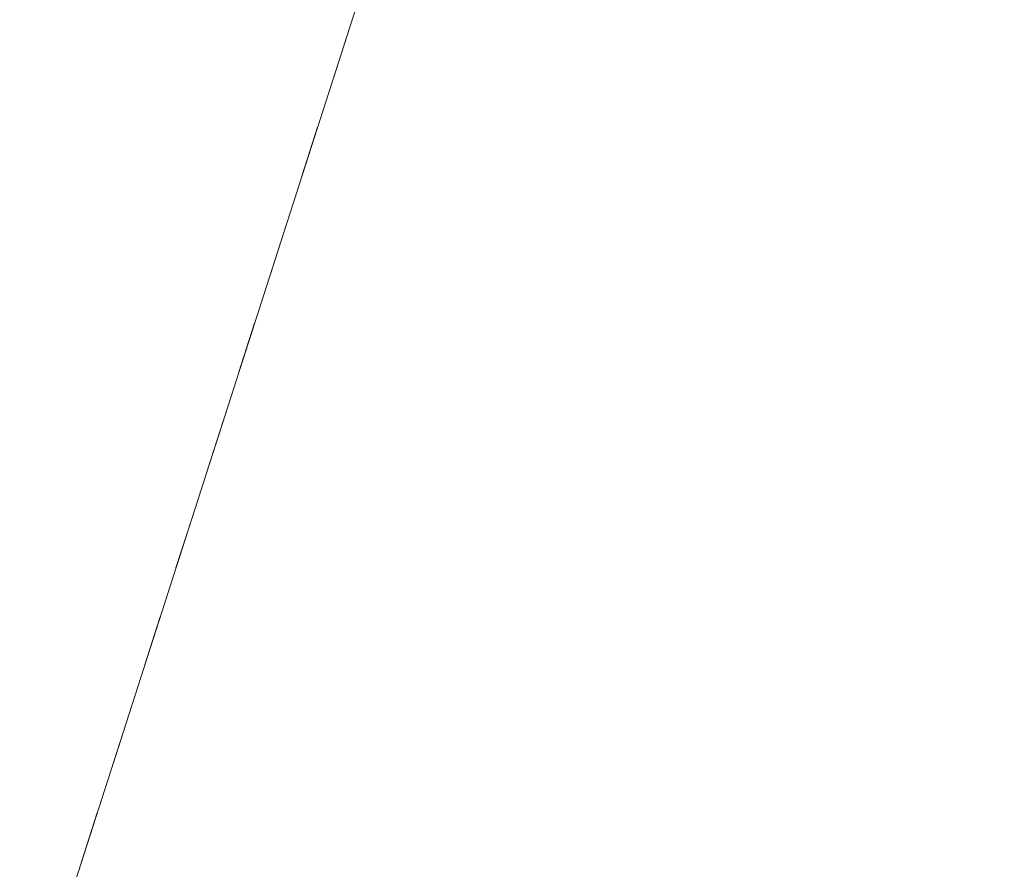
# Model space of a CAD drawing. Header units: millimetres. Extents: x 6505374 to 6517269, y 5595210 to 5612711.
# Tile 232 of 256: x 6513184.43 to 6513193.99, y 5610566.21 to 5610574.47. Entities that reach past the tile are written whole.
import ezdxf

# ---------------------------------------------------------------- set-up
doc = ezdxf.new("R2010")
doc.units = ezdxf.units.MM
doc.linetypes.add('EGBU01', pattern=[2, 0.5, -0.5, 0.5, -0.5])
doc.layers.add('Użytki gruntowe', color=96, linetype='Continuous', lineweight=0, true_color=0x008000)

msp = doc.modelspace()

# ---------------------------------------------------------------- linework, layer by layer
at = {"layer": 'Użytki gruntowe', "color": 7, "linetype": 'Continuous', "lineweight": 18, "true_color": 0xffffff, "flags": 128}
msp.add_lwpolyline([(6513130.7555, 5610333.261), (6513043.1444, 5610438.5717), (6513043.1444, 5610438.5717), (6513055.4414, 5610451.6012), (6513109.2363, 5610489.6843), (6513125.7862, 5610501.7369), (6513179.4348, 5610548.8838), (6513198.976, 5610609.6986), (6513209.713, 5610618.8658), (6513275.3496, 5610537.7851), (6513276.9317, 5610535.8308), (6513278.3, 5610534.1399), (6513300.5867, 5610506.5997), (6513327.4312, 5610473.4405), (6513353.4831, 5610441.2557)], dxfattribs=at)
at = {"layer": 'Użytki gruntowe', "color": 96, "linetype": 'EGBU01', "lineweight": 18, "true_color": 0x008000, "flags": 128}
msp.add_lwpolyline([(6513043.1444, 5610438.5717), (6513055.4414, 5610451.6012), (6513109.2363, 5610489.6843), (6513125.7862, 5610501.7369), (6513179.4348, 5610548.8838), (6513198.976, 5610609.6986), (6513209.713, 5610618.8658), (6513275.3496, 5610537.7851), (6513276.9317, 5610535.8308), (6513278.3, 5610534.1399), (6513300.5867, 5610506.5997), (6513327.4312, 5610473.4405), (6513353.4831, 5610441.2557), (6513378.8895, 5610409.8727), (6513406.1154, 5610376.2366), (6513417.9038, 5610361.6717), (6513431.1207, 5610345.3509), (6513456.703, 5610313.7447), (6513470.947, 5610296.1451), (6513486.0714, 5610277.4595), (6513514.0214, 5610242.9402), (6513538.9287, 5610212.1663), (6513564.7359, 5610180.276), (6513589.164, 5610150.1008), (6513615.7735, 5610117.2259), (6513694.9273, 5610019.4435), (6513673.046, 5609987.4248), (6513650.8364, 5609954.9419), (6513626.4076, 5609919.1986), (6513603.4582, 5609885.629), (6513580.6317, 5609852.2171), (6513558.2061, 5609819.408), (6513477.4498, 5609916.4891), (6513475.11, 5609919.3019), (6513449.3559, 5609950.2611), (6513423.5237, 5609981.3217), (6513410.9256, 5609996.4612), (6513397.7205, 5610012.3318), (6513372.7664, 5610042.3259), (6513370.9582, 5610044.4993), (6513368.8838, 5610046.9933), (6513343.2661, 5610077.7938), (6513330.531, 5610093.1058), (6513316.6899, 5610109.748), (6513290.7499, 5610140.9262), (6513288.8116, 5610143.2559), (6513287.5784, 5610144.7381), (6513276.3505, 5610158.2329), (6513264.1049, 5610172.956), (6513236.0408, 5610206.6973), (6513211.1044, 5610236.6683), (6513209.5133, 5610238.5806), (6513207.6766, 5610240.7882), (6513184.2877, 5610268.9002), (6513158.2693, 5610300.1742), (6513134.1252, 5610329.2096), (6513132.4665, 5610331.2043), (6513130.7555, 5610333.261), (6513043.1444, 5610438.5717)], close=True, dxfattribs=at)

doc.saveas('drawing.dxf')
